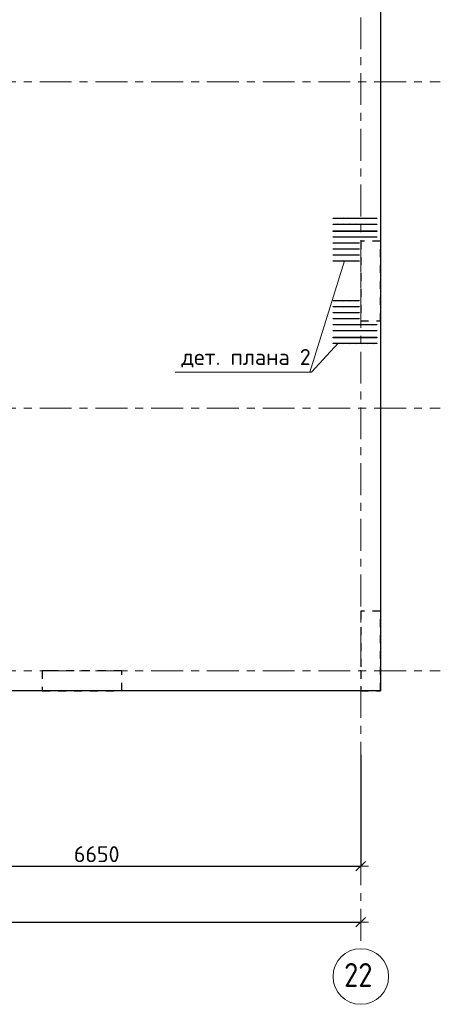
# Model space of a CAD drawing. Header units: metres. Extents: x -38 to 93, y -15 to 21.
# Tile 63 of 194: x 57.32 to 62.6, y -4.19 to 8.18. Entities that reach past the tile are written whole.
import ezdxf

# ---------------------------------------------------------------- set-up
doc = ezdxf.new("R2010")
doc.units = ezdxf.units.M
doc.header["$PDMODE"] = 65
for name, pattern in [('______11', [0.5, 0.4, -0.05, 0, -0.05]), ('______2', [0.0405, 0.03, -0.0105]), ('______5', [1.1, 0.8, -0.1, 0.1, -0.1])]:
    doc.linetypes.add(name, pattern=pattern)
for name, color, linetype, lineweight in [('XR$2$Осевая линия (1)', 7, '______5', 13), ('XR$2$Размерная линия (1)', 7, 'Continuous', 13), ('XR$4$Арматурный каркас 01', 4, 'Continuous', 35), ('XR$4$Перекрытие (1)', 7, 'Continuous', 35), ('XR$4$Текст_ общее_1', 7, 'Continuous', 13)]:
    doc.layers.add(name, color=color, linetype=linetype, lineweight=lineweight)
doc.layers.add('XR$6$Стена_ бетон несущ.', color=7, linetype='Continuous', lineweight=70, true_color=0xb4b496)
doc.styles.add('ISOCPEUR', font='txt')
doc.dimstyles.new('DIMSTYLE_3', dxfattribs={"dimtxt": 0.2, "dimasz": 0.2, "dimexe": 0, "dimexo": 0, "dimgap": 0.1, "dimtad": 2, "dimdec": 0, "dimlfac": 1000, "dimrnd": 5, "dimzin": 12, "dimdsep": 46, "dimtxsty": 'ISOCPEUR', "dimblk1": 'ALL_ML_STRICH', "dimblk2": 'ALL_ML_STRICH', "dimsah": 1, "dimcen": 0, "dimclrd": 7, "dimclre": 256, "dimclrt": 7, "dimadec": 0, "dimazin": 0, "dimtfac": 1, "dimtdec": 0, "dimtix": 1, "dimtmove": 2, "dimatfit": 3, "dimfxl": 0, "dimtzin": 0, "dimlwd": 0, "dimlwe": -3, "dimarcsym": 0})

# ---------------------------------------------------------------- blocks, each defined once
blk = doc.blocks.new('ALL_ML_STRICH')
at = {"color": 0, "linetype": 'ByBlock', "lineweight": -2}
for p, q in [((-1, 0), (0.5, 0)), ((-0.3, -0.3), (0.3, 0.3)), ((0, -0.5), (0, 0.5))]:
    blk.add_line(p, q, dxfattribs=at)
blk = doc.blocks.new('*D12')
at = {"layer": 'DEFPOINTS', "color": 7, "linetype": 'Continuous', "lineweight": 13, "transparency": 33554687}
for p in [(0.5, -3.103), (0.5, -3.156), (61.6, -3.14)]:
    blk.add_point(p, dxfattribs=at)
at = {"layer": 'XR$2$Размерная линия (1)', "color": 9, "linetype": 'Continuous', "lineweight": -2, "true_color": 0xc7c7c7, "transparency": 33554687}
for p, q in [((0.5, -3.123), (0.5, -3.156)), ((61.6, -3.156), (61.6, -3.156))]:
    blk.add_line(p, q, dxfattribs=at)
at = {"layer": 'XR$2$Размерная линия (1)', "color": 7, "linetype": 'Continuous', "lineweight": -2, "transparency": 33554687}
blk.add_line((0.5, -3.156), (61.6, -3.156), dxfattribs=at)
at = {"layer": 'XR$2$Размерная линия (1)', "color": 7, "linetype": 'Continuous', "lineweight": 13, "transparency": 33554687, "xscale": 0.2, "yscale": 0.2, "zscale": 0.2, "rotation": 180}
blk.add_blockref('ALL_ML_STRICH', (0.5, -3.156), dxfattribs=at)
at = {"layer": 'XR$2$Размерная линия (1)', "color": 7, "linetype": 'Continuous', "lineweight": 13, "transparency": 33554687, "xscale": 0.2, "yscale": 0.2, "zscale": 0.2}
blk.add_blockref('ALL_ML_STRICH', (61.6, -3.156), dxfattribs=at)
at = {"layer": 'XR$2$Размерная линия (1)', "color": 7, "linetype": 'Continuous', "lineweight": 13, "transparency": 33554687, "insert": (31.1, -3.006), "char_height": 0.2, "width": 1, "attachment_point": 5, "style": 'ISOCPEUR'}
blk.add_mtext('\\A1;{61100}', dxfattribs=at)
blk = doc.blocks.new('*D25')
at = {"layer": 'DEFPOINTS', "color": 7, "linetype": 'Continuous', "lineweight": 13, "transparency": 33554687}
for p in [(61.6, -1.033), (54.95, -1.403), (54.95, -2.452)]:
    blk.add_point(p, dxfattribs=at)
at = {"layer": 'XR$2$Размерная линия (1)', "color": 9, "linetype": 'Continuous', "lineweight": -2, "true_color": 0xc7c7c7, "transparency": 33554687}
for p, q in [((61.6, -1.053), (61.6, -2.452)), ((54.95, -1.423), (54.95, -2.452))]:
    blk.add_line(p, q, dxfattribs=at)
at = {"layer": 'XR$2$Размерная линия (1)', "color": 7, "linetype": 'Continuous', "lineweight": -2, "transparency": 33554687}
blk.add_line((54.95, -2.452), (61.6, -2.452), dxfattribs=at)
at = {"layer": 'XR$2$Размерная линия (1)', "color": 7, "linetype": 'Continuous', "lineweight": 13, "transparency": 33554687, "xscale": 0.2, "yscale": 0.2, "zscale": 0.2, "rotation": 180}
blk.add_blockref('ALL_ML_STRICH', (54.95, -2.452), dxfattribs=at)
at = {"layer": 'XR$2$Размерная линия (1)', "color": 7, "linetype": 'Continuous', "lineweight": 13, "transparency": 33554687, "xscale": 0.2, "yscale": 0.2, "zscale": 0.2}
blk.add_blockref('ALL_ML_STRICH', (61.6, -2.452), dxfattribs=at)
at = {"layer": 'XR$2$Размерная линия (1)', "color": 7, "linetype": 'Continuous', "lineweight": 13, "transparency": 33554687, "insert": (58.285, -2.302), "char_height": 0.2, "width": 0.8, "attachment_point": 5, "style": 'ISOCPEUR'}
blk.add_mtext('\\A1;{6650}', dxfattribs=at)

msp = doc.modelspace()

# ---------------------------------------------------------------- hatches: boundary and pattern name
at = {"layer": 'XR$4$Арматурный каркас 01', "linetype": 'Continuous', "lineweight": 50, "transparency": 33554687}
for points in [[(61.308, 5.6933), (61.3078, 5.6944), (61.3071, 5.6954), (61.3061, 5.696), (61.305, 5.6963), (61.3039, 5.696), (61.3029, 5.6954), (61.3022, 5.6944), (61.302, 5.6933), (61.3022, 5.6921), (61.3029, 5.6911), (61.3039, 5.6905), (61.305, 5.6903), (61.3061, 5.6905), (61.3071, 5.6911), (61.3078, 5.6921)], [(61.383, 5.6933), (61.3828, 5.6944), (61.3821, 5.6954), (61.3811, 5.696), (61.38, 5.6963), (61.3789, 5.696), (61.3779, 5.6954), (61.3772, 5.6944), (61.377, 5.6933), (61.3772, 5.6921), (61.3779, 5.6911), (61.3789, 5.6905), (61.38, 5.6903), (61.3811, 5.6905), (61.3821, 5.6911), (61.3828, 5.6921)], [(61.458, 5.6933), (61.4578, 5.6944), (61.4571, 5.6954), (61.4561, 5.696), (61.455, 5.6963), (61.4539, 5.696), (61.4529, 5.6954), (61.4522, 5.6944), (61.452, 5.6933), (61.4522, 5.6921), (61.4529, 5.6911), (61.4539, 5.6905), (61.455, 5.6903), (61.4561, 5.6905), (61.4571, 5.6911), (61.4578, 5.6921)], [(61.533, 5.6933), (61.5328, 5.6944), (61.5321, 5.6954), (61.5311, 5.696), (61.53, 5.6963), (61.5289, 5.696), (61.5279, 5.6954), (61.5272, 5.6944), (61.527, 5.6933), (61.5272, 5.6921), (61.5279, 5.6911), (61.5289, 5.6905), (61.53, 5.6903), (61.5311, 5.6905), (61.5321, 5.6911), (61.5328, 5.6921)], [(61.608, 5.6933), (61.6078, 5.6944), (61.6071, 5.6954), (61.6061, 5.696), (61.605, 5.6963), (61.6039, 5.696), (61.6029, 5.6954), (61.6022, 5.6944), (61.602, 5.6933), (61.6022, 5.6921), (61.6029, 5.6911), (61.6039, 5.6905), (61.605, 5.6903), (61.6061, 5.6905), (61.6071, 5.6911), (61.6078, 5.6921)], [(61.683, 5.6933), (61.6828, 5.6944), (61.6821, 5.6954), (61.6811, 5.696), (61.68, 5.6963), (61.6789, 5.696), (61.6779, 5.6954), (61.6772, 5.6944), (61.677, 5.6933), (61.6772, 5.6921), (61.6779, 5.6911), (61.6789, 5.6905), (61.68, 5.6903), (61.6811, 5.6905), (61.6821, 5.6911), (61.6828, 5.6921)], [(61.758, 5.6933), (61.7578, 5.6944), (61.7571, 5.6954), (61.7561, 5.696), (61.755, 5.6963), (61.7539, 5.696), (61.7529, 5.6954), (61.7522, 5.6944), (61.752, 5.6933), (61.7522, 5.6921), (61.7529, 5.6911), (61.7539, 5.6905), (61.755, 5.6903), (61.7561, 5.6905), (61.7571, 5.6911), (61.7578, 5.6921)], [(61.308, 5.6183), (61.3078, 5.6194), (61.3071, 5.6204), (61.3061, 5.621), (61.305, 5.6213), (61.3039, 5.621), (61.3029, 5.6204), (61.3022, 5.6194), (61.302, 5.6183), (61.3022, 5.6171), (61.3029, 5.6161), (61.3039, 5.6155), (61.305, 5.6153), (61.3061, 5.6155), (61.3071, 5.6161), (61.3078, 5.6171)], [(61.383, 5.6183), (61.3828, 5.6194), (61.3821, 5.6204), (61.3811, 5.621), (61.38, 5.6213), (61.3789, 5.621), (61.3779, 5.6204), (61.3772, 5.6194), (61.377, 5.6183), (61.3772, 5.6171), (61.3779, 5.6161), (61.3789, 5.6155), (61.38, 5.6153), (61.3811, 5.6155), (61.3821, 5.6161), (61.3828, 5.6171)], [(61.458, 5.6183), (61.4578, 5.6194), (61.4571, 5.6204), (61.4561, 5.621), (61.455, 5.6213), (61.4539, 5.621), (61.4529, 5.6204), (61.4522, 5.6194), (61.452, 5.6183), (61.4522, 5.6171), (61.4529, 5.6161), (61.4539, 5.6155), (61.455, 5.6153), (61.4561, 5.6155), (61.4571, 5.6161), (61.4578, 5.6171)], [(61.533, 5.6183), (61.5328, 5.6194), (61.5321, 5.6204), (61.5311, 5.621), (61.53, 5.6213), (61.5289, 5.621), (61.5279, 5.6204), (61.5272, 5.6194), (61.527, 5.6183), (61.5272, 5.6171), (61.5279, 5.6161), (61.5289, 5.6155), (61.53, 5.6153), (61.5311, 5.6155), (61.5321, 5.6161), (61.5328, 5.6171)], [(61.608, 5.6183), (61.6078, 5.6194), (61.6071, 5.6204), (61.6061, 5.621), (61.605, 5.6213), (61.6039, 5.621), (61.6029, 5.6204), (61.6022, 5.6194), (61.602, 5.6183), (61.6022, 5.6171), (61.6029, 5.6161), (61.6039, 5.6155), (61.605, 5.6153), (61.6061, 5.6155), (61.6071, 5.6161), (61.6078, 5.6171)], [(61.683, 5.6183), (61.6828, 5.6194), (61.6821, 5.6204), (61.6811, 5.621), (61.68, 5.6213), (61.6789, 5.621), (61.6779, 5.6204), (61.6772, 5.6194), (61.677, 5.6183), (61.6772, 5.6171), (61.6779, 5.6161), (61.6789, 5.6155), (61.68, 5.6153), (61.6811, 5.6155), (61.6821, 5.6161), (61.6828, 5.6171)], [(61.758, 5.6183), (61.7578, 5.6194), (61.7571, 5.6204), (61.7561, 5.621), (61.755, 5.6213), (61.7539, 5.621), (61.7529, 5.6204), (61.7522, 5.6194), (61.752, 5.6183), (61.7522, 5.6171), (61.7529, 5.6161), (61.7539, 5.6155), (61.755, 5.6153), (61.7561, 5.6155), (61.7571, 5.6161), (61.7578, 5.6171)], [(61.308, 5.5323), (61.3078, 5.5334), (61.3071, 5.5344), (61.3061, 5.535), (61.305, 5.5353), (61.3039, 5.535), (61.3029, 5.5344), (61.3022, 5.5334), (61.302, 5.5323), (61.3022, 5.5311), (61.3029, 5.5301), (61.3039, 5.5295), (61.305, 5.5293), (61.3061, 5.5295), (61.3071, 5.5301), (61.3078, 5.5311)], [(61.308, 5.4573), (61.3078, 5.4584), (61.3071, 5.4594), (61.3061, 5.46), (61.305, 5.4603), (61.3039, 5.46), (61.3029, 5.4594), (61.3022, 5.4584), (61.302, 5.4573), (61.3022, 5.4561), (61.3029, 5.4551), (61.3039, 5.4545), (61.305, 5.4543), (61.3061, 5.4545), (61.3071, 5.4551), (61.3078, 5.4561)], [(61.383, 5.5323), (61.3828, 5.5334), (61.3821, 5.5344), (61.3811, 5.535), (61.38, 5.5353), (61.3789, 5.535), (61.3779, 5.5344), (61.3772, 5.5334), (61.377, 5.5323), (61.3772, 5.5311), (61.3779, 5.5301), (61.3789, 5.5295), (61.38, 5.5293), (61.3811, 5.5295), (61.3821, 5.5301), (61.3828, 5.5311)], [(61.383, 5.4573), (61.3828, 5.4584), (61.3821, 5.4594), (61.3811, 5.46), (61.38, 5.4603), (61.3789, 5.46), (61.3779, 5.4594), (61.3772, 5.4584), (61.377, 5.4573), (61.3772, 5.4561), (61.3779, 5.4551), (61.3789, 5.4545), (61.38, 5.4543), (61.3811, 5.4545), (61.3821, 5.4551), (61.3828, 5.4561)], [(61.458, 5.5323), (61.4578, 5.5334), (61.4571, 5.5344), (61.4561, 5.535), (61.455, 5.5353), (61.4539, 5.535), (61.4529, 5.5344), (61.4522, 5.5334), (61.452, 5.5323), (61.4522, 5.5311), (61.4529, 5.5301), (61.4539, 5.5295), (61.455, 5.5293), (61.4561, 5.5295), (61.4571, 5.5301), (61.4578, 5.5311)], [(61.458, 5.4573), (61.4578, 5.4584), (61.4571, 5.4594), (61.4561, 5.46), (61.455, 5.4603), (61.4539, 5.46), (61.4529, 5.4594), (61.4522, 5.4584), (61.452, 5.4573), (61.4522, 5.4561), (61.4529, 5.4551), (61.4539, 5.4545), (61.455, 5.4543), (61.4561, 5.4545), (61.4571, 5.4551), (61.4578, 5.4561)], [(61.533, 5.5323), (61.5328, 5.5334), (61.5321, 5.5344), (61.5311, 5.535), (61.53, 5.5353), (61.5289, 5.535), (61.5279, 5.5344), (61.5272, 5.5334), (61.527, 5.5323), (61.5272, 5.5311), (61.5279, 5.5301), (61.5289, 5.5295), (61.53, 5.5293), (61.5311, 5.5295), (61.5321, 5.5301), (61.5328, 5.5311)], [(61.533, 5.4573), (61.5328, 5.4584), (61.5321, 5.4594), (61.5311, 5.46), (61.53, 5.4603), (61.5289, 5.46), (61.5279, 5.4594), (61.5272, 5.4584), (61.527, 5.4573), (61.5272, 5.4561), (61.5279, 5.4551), (61.5289, 5.4545), (61.53, 5.4543), (61.5311, 5.4545), (61.5321, 5.4551), (61.5328, 5.4561)], [(61.608, 5.5323), (61.6078, 5.5334), (61.6071, 5.5344), (61.6061, 5.535), (61.605, 5.5353), (61.6039, 5.535), (61.6029, 5.5344), (61.6022, 5.5334), (61.602, 5.5323), (61.6022, 5.5311), (61.6029, 5.5301), (61.6039, 5.5295), (61.605, 5.5293), (61.6061, 5.5295), (61.6071, 5.5301), (61.6078, 5.5311)], [(61.608, 5.4573), (61.6078, 5.4584), (61.6071, 5.4594), (61.6061, 5.46), (61.605, 5.4603), (61.6039, 5.46), (61.6029, 5.4594), (61.6022, 5.4584), (61.602, 5.4573), (61.6022, 5.4561), (61.6029, 5.4551), (61.6039, 5.4545), (61.605, 5.4543), (61.6061, 5.4545), (61.6071, 5.4551), (61.6078, 5.4561)], [(61.683, 5.5323), (61.6828, 5.5334), (61.6821, 5.5344), (61.6811, 5.535), (61.68, 5.5353), (61.6789, 5.535), (61.6779, 5.5344), (61.6772, 5.5334), (61.677, 5.5323), (61.6772, 5.5311), (61.6779, 5.5301), (61.6789, 5.5295), (61.68, 5.5293), (61.6811, 5.5295), (61.6821, 5.5301), (61.6828, 5.5311)], [(61.683, 5.4573), (61.6828, 5.4584), (61.6821, 5.4594), (61.6811, 5.46), (61.68, 5.4603), (61.6789, 5.46), (61.6779, 5.4594), (61.6772, 5.4584), (61.677, 5.4573), (61.6772, 5.4561), (61.6779, 5.4551), (61.6789, 5.4545), (61.68, 5.4543), (61.6811, 5.4545), (61.6821, 5.4551), (61.6828, 5.4561)], [(61.758, 5.5323), (61.7578, 5.5334), (61.7571, 5.5344), (61.7561, 5.535), (61.755, 5.5353), (61.7539, 5.535), (61.7529, 5.5344), (61.7522, 5.5334), (61.752, 5.5323), (61.7522, 5.5311), (61.7529, 5.5301), (61.7539, 5.5295), (61.755, 5.5293), (61.7561, 5.5295), (61.7571, 5.5301), (61.7578, 5.5311)], [(61.758, 5.4573), (61.7578, 5.4584), (61.7571, 5.4594), (61.7561, 5.46), (61.755, 5.4603), (61.7539, 5.46), (61.7529, 5.4594), (61.7522, 5.4584), (61.752, 5.4573), (61.7522, 5.4561), (61.7529, 5.4551), (61.7539, 5.4545), (61.755, 5.4543), (61.7561, 5.4545), (61.7571, 5.4551), (61.7578, 5.4561)], [(61.288, 5.3823), (61.2878, 5.3834), (61.2871, 5.3844), (61.2861, 5.385), (61.285, 5.3853), (61.2839, 5.385), (61.2829, 5.3844), (61.2822, 5.3834), (61.282, 5.3823), (61.2822, 5.3811), (61.2829, 5.3801), (61.2839, 5.3795), (61.285, 5.3793), (61.2861, 5.3795), (61.2871, 5.3801), (61.2878, 5.3811)], [(61.383, 5.3823), (61.3828, 5.3834), (61.3821, 5.3844), (61.3811, 5.385), (61.38, 5.3853), (61.3789, 5.385), (61.3779, 5.3844), (61.3772, 5.3834), (61.377, 5.3823), (61.3772, 5.3811), (61.3779, 5.3801), (61.3789, 5.3795), (61.38, 5.3793), (61.3811, 5.3795), (61.3821, 5.3801), (61.3828, 5.3811)], [(61.458, 5.3823), (61.4578, 5.3834), (61.4571, 5.3844), (61.4561, 5.385), (61.455, 5.3853), (61.4539, 5.385), (61.4529, 5.3844), (61.4522, 5.3834), (61.452, 5.3823), (61.4522, 5.3811), (61.4529, 5.3801), (61.4539, 5.3795), (61.455, 5.3793), (61.4561, 5.3795), (61.4571, 5.3801), (61.4578, 5.3811)], [(61.533, 5.3823), (61.5328, 5.3834), (61.5321, 5.3844), (61.5311, 5.385), (61.53, 5.3853), (61.5289, 5.385), (61.5279, 5.3844), (61.5272, 5.3834), (61.527, 5.3823), (61.5272, 5.3811), (61.5279, 5.3801), (61.5289, 5.3795), (61.53, 5.3793), (61.5311, 5.3795), (61.5321, 5.3801), (61.5328, 5.3811)], [(61.288, 5.3073), (61.2878, 5.3084), (61.2871, 5.3094), (61.2861, 5.31), (61.285, 5.3103), (61.2839, 5.31), (61.2829, 5.3094), (61.2822, 5.3084), (61.282, 5.3073), (61.2822, 5.3061), (61.2829, 5.3051), (61.2839, 5.3045), (61.285, 5.3043), (61.2861, 5.3045), (61.2871, 5.3051), (61.2878, 5.3061)], [(61.288, 5.2323), (61.2878, 5.2334), (61.2871, 5.2344), (61.2861, 5.235), (61.285, 5.2353), (61.2839, 5.235), (61.2829, 5.2344), (61.2822, 5.2334), (61.282, 5.2323), (61.2822, 5.2311), (61.2829, 5.2301), (61.2839, 5.2295), (61.285, 5.2293), (61.2861, 5.2295), (61.2871, 5.2301), (61.2878, 5.2311)], [(61.383, 5.3073), (61.3828, 5.3084), (61.3821, 5.3094), (61.3811, 5.31), (61.38, 5.3103), (61.3789, 5.31), (61.3779, 5.3094), (61.3772, 5.3084), (61.377, 5.3073), (61.3772, 5.3061), (61.3779, 5.3051), (61.3789, 5.3045), (61.38, 5.3043), (61.3811, 5.3045), (61.3821, 5.3051), (61.3828, 5.3061)], [(61.383, 5.2323), (61.3828, 5.2334), (61.3821, 5.2344), (61.3811, 5.235), (61.38, 5.2353), (61.3789, 5.235), (61.3779, 5.2344), (61.3772, 5.2334), (61.377, 5.2323), (61.3772, 5.2311), (61.3779, 5.2301), (61.3789, 5.2295), (61.38, 5.2293), (61.3811, 5.2295), (61.3821, 5.2301), (61.3828, 5.2311)], [(61.458, 5.3073), (61.4578, 5.3084), (61.4571, 5.3094), (61.4561, 5.31), (61.455, 5.3103), (61.4539, 5.31), (61.4529, 5.3094), (61.4522, 5.3084), (61.452, 5.3073), (61.4522, 5.3061), (61.4529, 5.3051), (61.4539, 5.3045), (61.455, 5.3043), (61.4561, 5.3045), (61.4571, 5.3051), (61.4578, 5.3061)], [(61.458, 5.2323), (61.4578, 5.2334), (61.4571, 5.2344), (61.4561, 5.235), (61.455, 5.2353), (61.4539, 5.235), (61.4529, 5.2344), (61.4522, 5.2334), (61.452, 5.2323), (61.4522, 5.2311), (61.4529, 5.2301), (61.4539, 5.2295), (61.455, 5.2293), (61.4561, 5.2295), (61.4571, 5.2301), (61.4578, 5.2311)], [(61.533, 5.3073), (61.5328, 5.3084), (61.5321, 5.3094), (61.5311, 5.31), (61.53, 5.3103), (61.5289, 5.31), (61.5279, 5.3094), (61.5272, 5.3084), (61.527, 5.3073), (61.5272, 5.3061), (61.5279, 5.3051), (61.5289, 5.3045), (61.53, 5.3043), (61.5311, 5.3045), (61.5321, 5.3051), (61.5328, 5.3061)], [(61.533, 5.2323), (61.5328, 5.2334), (61.5321, 5.2344), (61.5311, 5.235), (61.53, 5.2353), (61.5289, 5.235), (61.5279, 5.2344), (61.5272, 5.2334), (61.527, 5.2323), (61.5272, 5.2311), (61.5279, 5.2301), (61.5289, 5.2295), (61.53, 5.2293), (61.5311, 5.2295), (61.5321, 5.2301), (61.5328, 5.2311)], [(61.288, 5.1573), (61.2878, 5.1584), (61.2871, 5.1594), (61.2861, 5.16), (61.285, 5.1603), (61.2839, 5.16), (61.2829, 5.1594), (61.2822, 5.1584), (61.282, 5.1573), (61.2822, 5.1561), (61.2829, 5.1551), (61.2839, 5.1545), (61.285, 5.1543), (61.2861, 5.1545), (61.2871, 5.1551), (61.2878, 5.1561)], [(61.383, 5.1573), (61.3828, 5.1584), (61.3821, 5.1594), (61.3811, 5.16), (61.38, 5.1603), (61.3789, 5.16), (61.3779, 5.1594), (61.3772, 5.1584), (61.377, 5.1573), (61.3772, 5.1561), (61.3779, 5.1551), (61.3789, 5.1545), (61.38, 5.1543), (61.3811, 5.1545), (61.3821, 5.1551), (61.3828, 5.1561)], [(61.458, 5.1573), (61.4578, 5.1584), (61.4571, 5.1594), (61.4561, 5.16), (61.455, 5.1603), (61.4539, 5.16), (61.4529, 5.1594), (61.4522, 5.1584), (61.452, 5.1573), (61.4522, 5.1561), (61.4529, 5.1551), (61.4539, 5.1545), (61.455, 5.1543), (61.4561, 5.1545), (61.4571, 5.1551), (61.4578, 5.1561)], [(61.533, 5.1573), (61.5328, 5.1584), (61.5321, 5.1594), (61.5311, 5.16), (61.53, 5.1603), (61.5289, 5.16), (61.5279, 5.1594), (61.5272, 5.1584), (61.527, 5.1573), (61.5272, 5.1561), (61.5279, 5.1551), (61.5289, 5.1545), (61.53, 5.1543), (61.5311, 5.1545), (61.5321, 5.1551), (61.5328, 5.1561)], [(61.288, 4.6433), (61.2878, 4.6444), (61.2871, 4.6454), (61.2861, 4.646), (61.285, 4.6463), (61.2839, 4.646), (61.2829, 4.6454), (61.2822, 4.6444), (61.282, 4.6433), (61.2822, 4.6421), (61.2829, 4.6411), (61.2839, 4.6405), (61.285, 4.6403), (61.2861, 4.6405), (61.2871, 4.6411), (61.2878, 4.6421)], [(61.383, 4.6433), (61.3828, 4.6444), (61.3821, 4.6454), (61.3811, 4.646), (61.38, 4.6463), (61.3789, 4.646), (61.3779, 4.6454), (61.3772, 4.6444), (61.377, 4.6433), (61.3772, 4.6421), (61.3779, 4.6411), (61.3789, 4.6405), (61.38, 4.6403), (61.3811, 4.6405), (61.3821, 4.6411), (61.3828, 4.6421)], [(61.458, 4.6433), (61.4578, 4.6444), (61.4571, 4.6454), (61.4561, 4.646), (61.455, 4.6463), (61.4539, 4.646), (61.4529, 4.6454), (61.4522, 4.6444), (61.452, 4.6433), (61.4522, 4.6421), (61.4529, 4.6411), (61.4539, 4.6405), (61.455, 4.6403), (61.4561, 4.6405), (61.4571, 4.6411), (61.4578, 4.6421)], [(61.533, 4.6433), (61.5328, 4.6444), (61.5321, 4.6454), (61.5311, 4.646), (61.53, 4.6463), (61.5289, 4.646), (61.5279, 4.6454), (61.5272, 4.6444), (61.527, 4.6433), (61.5272, 4.6421), (61.5279, 4.6411), (61.5289, 4.6405), (61.53, 4.6403), (61.5311, 4.6405), (61.5321, 4.6411), (61.5328, 4.6421)], [(61.288, 4.5683), (61.2878, 4.5694), (61.2871, 4.5704), (61.2861, 4.571), (61.285, 4.5713), (61.2839, 4.571), (61.2829, 4.5704), (61.2822, 4.5694), (61.282, 4.5683), (61.2822, 4.5671), (61.2829, 4.5661), (61.2839, 4.5655), (61.285, 4.5653), (61.2861, 4.5655), (61.2871, 4.5661), (61.2878, 4.5671)], [(61.288, 4.4933), (61.2878, 4.4944), (61.2871, 4.4954), (61.2861, 4.496), (61.285, 4.4963), (61.2839, 4.496), (61.2829, 4.4954), (61.2822, 4.4944), (61.282, 4.4933), (61.2822, 4.4921), (61.2829, 4.4911), (61.2839, 4.4905), (61.285, 4.4903), (61.2861, 4.4905), (61.2871, 4.4911), (61.2878, 4.4921)], [(61.383, 4.5683), (61.3828, 4.5694), (61.3821, 4.5704), (61.3811, 4.571), (61.38, 4.5713), (61.3789, 4.571), (61.3779, 4.5704), (61.3772, 4.5694), (61.377, 4.5683), (61.3772, 4.5671), (61.3779, 4.5661), (61.3789, 4.5655), (61.38, 4.5653), (61.3811, 4.5655), (61.3821, 4.5661), (61.3828, 4.5671)], [(61.383, 4.4933), (61.3828, 4.4944), (61.3821, 4.4954), (61.3811, 4.496), (61.38, 4.4963), (61.3789, 4.496), (61.3779, 4.4954), (61.3772, 4.4944), (61.377, 4.4933), (61.3772, 4.4921), (61.3779, 4.4911), (61.3789, 4.4905), (61.38, 4.4903), (61.3811, 4.4905), (61.3821, 4.4911), (61.3828, 4.4921)], [(61.458, 4.5683), (61.4578, 4.5694), (61.4571, 4.5704), (61.4561, 4.571), (61.455, 4.5713), (61.4539, 4.571), (61.4529, 4.5704), (61.4522, 4.5694), (61.452, 4.5683), (61.4522, 4.5671), (61.4529, 4.5661), (61.4539, 4.5655), (61.455, 4.5653), (61.4561, 4.5655), (61.4571, 4.5661), (61.4578, 4.5671)], [(61.458, 4.4933), (61.4578, 4.4944), (61.4571, 4.4954), (61.4561, 4.496), (61.455, 4.4963), (61.4539, 4.496), (61.4529, 4.4954), (61.4522, 4.4944), (61.452, 4.4933), (61.4522, 4.4921), (61.4529, 4.4911), (61.4539, 4.4905), (61.455, 4.4903), (61.4561, 4.4905), (61.4571, 4.4911), (61.4578, 4.4921)], [(61.533, 4.5683), (61.5328, 4.5694), (61.5321, 4.5704), (61.5311, 4.571), (61.53, 4.5713), (61.5289, 4.571), (61.5279, 4.5704), (61.5272, 4.5694), (61.527, 4.5683), (61.5272, 4.5671), (61.5279, 4.5661), (61.5289, 4.5655), (61.53, 4.5653), (61.5311, 4.5655), (61.5321, 4.5661), (61.5328, 4.5671)], [(61.533, 4.4933), (61.5328, 4.4944), (61.5321, 4.4954), (61.5311, 4.496), (61.53, 4.4963), (61.5289, 4.496), (61.5279, 4.4954), (61.5272, 4.4944), (61.527, 4.4933), (61.5272, 4.4921), (61.5279, 4.4911), (61.5289, 4.4905), (61.53, 4.4903), (61.5311, 4.4905), (61.5321, 4.4911), (61.5328, 4.4921)], [(61.288, 4.4183), (61.2878, 4.4194), (61.2871, 4.4204), (61.2861, 4.421), (61.285, 4.4213), (61.2839, 4.421), (61.2829, 4.4204), (61.2822, 4.4194), (61.282, 4.4183), (61.2822, 4.4171), (61.2829, 4.4161), (61.2839, 4.4155), (61.285, 4.4153), (61.2861, 4.4155), (61.2871, 4.4161), (61.2878, 4.4171)], [(61.308, 4.3433), (61.3078, 4.3444), (61.3071, 4.3454), (61.3061, 4.346), (61.305, 4.3463), (61.3039, 4.346), (61.3029, 4.3454), (61.3022, 4.3444), (61.302, 4.3433), (61.3022, 4.3421), (61.3029, 4.3411), (61.3039, 4.3405), (61.305, 4.3403), (61.3061, 4.3405), (61.3071, 4.3411), (61.3078, 4.3421)], [(61.383, 4.4183), (61.3828, 4.4194), (61.3821, 4.4204), (61.3811, 4.421), (61.38, 4.4213), (61.3789, 4.421), (61.3779, 4.4204), (61.3772, 4.4194), (61.377, 4.4183), (61.3772, 4.4171), (61.3779, 4.4161), (61.3789, 4.4155), (61.38, 4.4153), (61.3811, 4.4155), (61.3821, 4.4161), (61.3828, 4.4171)], [(61.383, 4.3433), (61.3828, 4.3444), (61.3821, 4.3454), (61.3811, 4.346), (61.38, 4.3463), (61.3789, 4.346), (61.3779, 4.3454), (61.3772, 4.3444), (61.377, 4.3433), (61.3772, 4.3421), (61.3779, 4.3411), (61.3789, 4.3405), (61.38, 4.3403), (61.3811, 4.3405), (61.3821, 4.3411), (61.3828, 4.3421)], [(61.458, 4.4183), (61.4578, 4.4194), (61.4571, 4.4204), (61.4561, 4.421), (61.455, 4.4213), (61.4539, 4.421), (61.4529, 4.4204), (61.4522, 4.4194), (61.452, 4.4183), (61.4522, 4.4171), (61.4529, 4.4161), (61.4539, 4.4155), (61.455, 4.4153), (61.4561, 4.4155), (61.4571, 4.4161), (61.4578, 4.4171)], [(61.458, 4.3433), (61.4578, 4.3444), (61.4571, 4.3454), (61.4561, 4.346), (61.455, 4.3463), (61.4539, 4.346), (61.4529, 4.3454), (61.4522, 4.3444), (61.452, 4.3433), (61.4522, 4.3421), (61.4529, 4.3411), (61.4539, 4.3405), (61.455, 4.3403), (61.4561, 4.3405), (61.4571, 4.3411), (61.4578, 4.3421)], [(61.533, 4.4183), (61.5328, 4.4194), (61.5321, 4.4204), (61.5311, 4.421), (61.53, 4.4213), (61.5289, 4.421), (61.5279, 4.4204), (61.5272, 4.4194), (61.527, 4.4183), (61.5272, 4.4171), (61.5279, 4.4161), (61.5289, 4.4155), (61.53, 4.4153), (61.5311, 4.4155), (61.5321, 4.4161), (61.5328, 4.4171)], [(61.533, 4.3433), (61.5328, 4.3444), (61.5321, 4.3454), (61.5311, 4.346), (61.53, 4.3463), (61.5289, 4.346), (61.5279, 4.3454), (61.5272, 4.3444), (61.527, 4.3433), (61.5272, 4.3421), (61.5279, 4.3411), (61.5289, 4.3405), (61.53, 4.3403), (61.5311, 4.3405), (61.5321, 4.3411), (61.5328, 4.3421)], [(61.608, 4.3433), (61.6078, 4.3444), (61.6071, 4.3454), (61.6061, 4.346), (61.605, 4.3463), (61.6039, 4.346), (61.6029, 4.3454), (61.6022, 4.3444), (61.602, 4.3433), (61.6022, 4.3421), (61.6029, 4.3411), (61.6039, 4.3405), (61.605, 4.3403), (61.6061, 4.3405), (61.6071, 4.3411), (61.6078, 4.3421)], [(61.683, 4.3433), (61.6828, 4.3444), (61.6821, 4.3454), (61.6811, 4.346), (61.68, 4.3463), (61.6789, 4.346), (61.6779, 4.3454), (61.6772, 4.3444), (61.677, 4.3433), (61.6772, 4.3421), (61.6779, 4.3411), (61.6789, 4.3405), (61.68, 4.3403), (61.6811, 4.3405), (61.6821, 4.3411), (61.6828, 4.3421)], [(61.758, 4.3433), (61.7578, 4.3444), (61.7571, 4.3454), (61.7561, 4.346), (61.755, 4.3463), (61.7539, 4.346), (61.7529, 4.3454), (61.7522, 4.3444), (61.752, 4.3433), (61.7522, 4.3421), (61.7529, 4.3411), (61.7539, 4.3405), (61.755, 4.3403), (61.7561, 4.3405), (61.7571, 4.3411), (61.7578, 4.3421)], [(61.768, 4.3433), (61.7678, 4.3444), (61.7671, 4.3454), (61.7661, 4.346), (61.765, 4.3463), (61.7639, 4.346), (61.7629, 4.3454), (61.7622, 4.3444), (61.762, 4.3433), (61.7622, 4.3421), (61.7629, 4.3411), (61.7639, 4.3405), (61.765, 4.3403), (61.7661, 4.3405), (61.7671, 4.3411), (61.7678, 4.3421)], [(61.308, 4.2683), (61.3078, 4.2694), (61.3071, 4.2704), (61.3061, 4.271), (61.305, 4.2713), (61.3039, 4.271), (61.3029, 4.2704), (61.3022, 4.2694), (61.302, 4.2683), (61.3022, 4.2671), (61.3029, 4.2661), (61.3039, 4.2655), (61.305, 4.2653), (61.3061, 4.2655), (61.3071, 4.2661), (61.3078, 4.2671)], [(61.318, 4.2683), (61.3178, 4.2694), (61.3171, 4.2704), (61.3161, 4.271), (61.315, 4.2713), (61.3139, 4.271), (61.3129, 4.2704), (61.3122, 4.2694), (61.312, 4.2683), (61.3122, 4.2671), (61.3129, 4.2661), (61.3139, 4.2655), (61.315, 4.2653), (61.3161, 4.2655), (61.3171, 4.2661), (61.3178, 4.2671)], [(61.383, 4.2683), (61.3828, 4.2694), (61.3821, 4.2704), (61.3811, 4.271), (61.38, 4.2713), (61.3789, 4.271), (61.3779, 4.2704), (61.3772, 4.2694), (61.377, 4.2683), (61.3772, 4.2671), (61.3779, 4.2661), (61.3789, 4.2655), (61.38, 4.2653), (61.3811, 4.2655), (61.3821, 4.2661), (61.3828, 4.2671)], [(61.393, 4.2683), (61.3928, 4.2694), (61.3921, 4.2704), (61.3911, 4.271), (61.39, 4.2713), (61.3889, 4.271), (61.3879, 4.2704), (61.3872, 4.2694), (61.387, 4.2683), (61.3872, 4.2671), (61.3879, 4.2661), (61.3889, 4.2655), (61.39, 4.2653), (61.3911, 4.2655), (61.3921, 4.2661), (61.3928, 4.2671)], [(61.458, 4.2683), (61.4578, 4.2694), (61.4571, 4.2704), (61.4561, 4.271), (61.455, 4.2713), (61.4539, 4.271), (61.4529, 4.2704), (61.4522, 4.2694), (61.452, 4.2683), (61.4522, 4.2671), (61.4529, 4.2661), (61.4539, 4.2655), (61.455, 4.2653), (61.4561, 4.2655), (61.4571, 4.2661), (61.4578, 4.2671)], [(61.468, 4.2683), (61.4678, 4.2694), (61.4671, 4.2704), (61.4661, 4.271), (61.465, 4.2713), (61.4639, 4.271), (61.4629, 4.2704), (61.4622, 4.2694), (61.462, 4.2683), (61.4622, 4.2671), (61.4629, 4.2661), (61.4639, 4.2655), (61.465, 4.2653), (61.4661, 4.2655), (61.4671, 4.2661), (61.4678, 4.2671)], [(61.533, 4.2683), (61.5328, 4.2694), (61.5321, 4.2704), (61.5311, 4.271), (61.53, 4.2713), (61.5289, 4.271), (61.5279, 4.2704), (61.5272, 4.2694), (61.527, 4.2683), (61.5272, 4.2671), (61.5279, 4.2661), (61.5289, 4.2655), (61.53, 4.2653), (61.5311, 4.2655), (61.5321, 4.2661), (61.5328, 4.2671)], [(61.543, 4.2683), (61.5428, 4.2694), (61.5421, 4.2704), (61.5411, 4.271), (61.54, 4.2713), (61.5389, 4.271), (61.5379, 4.2704), (61.5372, 4.2694), (61.537, 4.2683), (61.5372, 4.2671), (61.5379, 4.2661), (61.5389, 4.2655), (61.54, 4.2653), (61.5411, 4.2655), (61.5421, 4.2661), (61.5428, 4.2671)], [(61.608, 4.2683), (61.6078, 4.2694), (61.6071, 4.2704), (61.6061, 4.271), (61.605, 4.2713), (61.6039, 4.271), (61.6029, 4.2704), (61.6022, 4.2694), (61.602, 4.2683), (61.6022, 4.2671), (61.6029, 4.2661), (61.6039, 4.2655), (61.605, 4.2653), (61.6061, 4.2655), (61.6071, 4.2661), (61.6078, 4.2671)], [(61.618, 4.2683), (61.6178, 4.2694), (61.6171, 4.2704), (61.6161, 4.271), (61.615, 4.2713), (61.6139, 4.271), (61.6129, 4.2704), (61.6122, 4.2694), (61.612, 4.2683), (61.6122, 4.2671), (61.6129, 4.2661), (61.6139, 4.2655), (61.615, 4.2653), (61.6161, 4.2655), (61.6171, 4.2661), (61.6178, 4.2671)], [(61.683, 4.2683), (61.6828, 4.2694), (61.6821, 4.2704), (61.6811, 4.271), (61.68, 4.2713), (61.6789, 4.271), (61.6779, 4.2704), (61.6772, 4.2694), (61.677, 4.2683), (61.6772, 4.2671), (61.6779, 4.2661), (61.6789, 4.2655), (61.68, 4.2653), (61.6811, 4.2655), (61.6821, 4.2661), (61.6828, 4.2671)], [(61.693, 4.2683), (61.6928, 4.2694), (61.6921, 4.2704), (61.6911, 4.271), (61.69, 4.2713), (61.6889, 4.271), (61.6879, 4.2704), (61.6872, 4.2694), (61.687, 4.2683), (61.6872, 4.2671), (61.6879, 4.2661), (61.6889, 4.2655), (61.69, 4.2653), (61.6911, 4.2655), (61.6921, 4.2661), (61.6928, 4.2671)], [(61.758, 4.2683), (61.7578, 4.2694), (61.7571, 4.2704), (61.7561, 4.271), (61.755, 4.2713), (61.7539, 4.271), (61.7529, 4.2704), (61.7522, 4.2694), (61.752, 4.2683), (61.7522, 4.2671), (61.7529, 4.2661), (61.7539, 4.2655), (61.755, 4.2653), (61.7561, 4.2655), (61.7571, 4.2661), (61.7578, 4.2671)], [(61.768, 4.2683), (61.7678, 4.2694), (61.7671, 4.2704), (61.7661, 4.271), (61.765, 4.2713), (61.7639, 4.271), (61.7629, 4.2704), (61.7622, 4.2694), (61.762, 4.2683), (61.7622, 4.2671), (61.7629, 4.2661), (61.7639, 4.2655), (61.765, 4.2653), (61.7661, 4.2655), (61.7671, 4.2661), (61.7678, 4.2671)], [(61.308, 4.1823), (61.3078, 4.1834), (61.3071, 4.1844), (61.3061, 4.185), (61.305, 4.1853), (61.3039, 4.185), (61.3029, 4.1844), (61.3022, 4.1834), (61.302, 4.1823), (61.3022, 4.1811), (61.3029, 4.1801), (61.3039, 4.1795), (61.305, 4.1793), (61.3061, 4.1795), (61.3071, 4.1801), (61.3078, 4.1811)], [(61.308, 4.1073), (61.3078, 4.1084), (61.3071, 4.1094), (61.3061, 4.11), (61.305, 4.1103), (61.3039, 4.11), (61.3029, 4.1094), (61.3022, 4.1084), (61.302, 4.1073), (61.3022, 4.1061), (61.3029, 4.1051), (61.3039, 4.1045), (61.305, 4.1043), (61.3061, 4.1045), (61.3071, 4.1051), (61.3078, 4.1061)], [(61.318, 4.1933), (61.3178, 4.1944), (61.3171, 4.1954), (61.3161, 4.196), (61.315, 4.1963), (61.3139, 4.196), (61.3129, 4.1954), (61.3122, 4.1944), (61.312, 4.1933), (61.3122, 4.1921), (61.3129, 4.1911), (61.3139, 4.1905), (61.315, 4.1903), (61.3161, 4.1905), (61.3171, 4.1911), (61.3178, 4.1921)], [(61.318, 4.1183), (61.3178, 4.1194), (61.3171, 4.1204), (61.3161, 4.121), (61.315, 4.1213), (61.3139, 4.121), (61.3129, 4.1204), (61.3122, 4.1194), (61.312, 4.1183), (61.3122, 4.1171), (61.3129, 4.1161), (61.3139, 4.1155), (61.315, 4.1153), (61.3161, 4.1155), (61.3171, 4.1161), (61.3178, 4.1171)], [(61.383, 4.1823), (61.3828, 4.1834), (61.3821, 4.1844), (61.3811, 4.185), (61.38, 4.1853), (61.3789, 4.185), (61.3779, 4.1844), (61.3772, 4.1834), (61.377, 4.1823), (61.3772, 4.1811), (61.3779, 4.1801), (61.3789, 4.1795), (61.38, 4.1793), (61.3811, 4.1795), (61.3821, 4.1801), (61.3828, 4.1811)], [(61.383, 4.1073), (61.3828, 4.1084), (61.3821, 4.1094), (61.3811, 4.11), (61.38, 4.1103), (61.3789, 4.11), (61.3779, 4.1094), (61.3772, 4.1084), (61.377, 4.1073), (61.3772, 4.1061), (61.3779, 4.1051), (61.3789, 4.1045), (61.38, 4.1043), (61.3811, 4.1045), (61.3821, 4.1051), (61.3828, 4.1061)], [(61.393, 4.1933), (61.3928, 4.1944), (61.3921, 4.1954), (61.3911, 4.196), (61.39, 4.1963), (61.3889, 4.196), (61.3879, 4.1954), (61.3872, 4.1944), (61.387, 4.1933), (61.3872, 4.1921), (61.3879, 4.1911), (61.3889, 4.1905), (61.39, 4.1903), (61.3911, 4.1905), (61.3921, 4.1911), (61.3928, 4.1921)], [(61.393, 4.1183), (61.3928, 4.1194), (61.3921, 4.1204), (61.3911, 4.121), (61.39, 4.1213), (61.3889, 4.121), (61.3879, 4.1204), (61.3872, 4.1194), (61.387, 4.1183), (61.3872, 4.1171), (61.3879, 4.1161), (61.3889, 4.1155), (61.39, 4.1153), (61.3911, 4.1155), (61.3921, 4.1161), (61.3928, 4.1171)], [(61.458, 4.1823), (61.4578, 4.1834), (61.4571, 4.1844), (61.4561, 4.185), (61.455, 4.1853), (61.4539, 4.185), (61.4529, 4.1844), (61.4522, 4.1834), (61.452, 4.1823), (61.4522, 4.1811), (61.4529, 4.1801), (61.4539, 4.1795), (61.455, 4.1793), (61.4561, 4.1795), (61.4571, 4.1801), (61.4578, 4.1811)], [(61.458, 4.1073), (61.4578, 4.1084), (61.4571, 4.1094), (61.4561, 4.11), (61.455, 4.1103), (61.4539, 4.11), (61.4529, 4.1094), (61.4522, 4.1084), (61.452, 4.1073), (61.4522, 4.1061), (61.4529, 4.1051), (61.4539, 4.1045), (61.455, 4.1043), (61.4561, 4.1045), (61.4571, 4.1051), (61.4578, 4.1061)], [(61.468, 4.1933), (61.4678, 4.1944), (61.4671, 4.1954), (61.4661, 4.196), (61.465, 4.1963), (61.4639, 4.196), (61.4629, 4.1954), (61.4622, 4.1944), (61.462, 4.1933), (61.4622, 4.1921), (61.4629, 4.1911), (61.4639, 4.1905), (61.465, 4.1903), (61.4661, 4.1905), (61.4671, 4.1911), (61.4678, 4.1921)], [(61.468, 4.1183), (61.4678, 4.1194), (61.4671, 4.1204), (61.4661, 4.121), (61.465, 4.1213), (61.4639, 4.121), (61.4629, 4.1204), (61.4622, 4.1194), (61.462, 4.1183), (61.4622, 4.1171), (61.4629, 4.1161), (61.4639, 4.1155), (61.465, 4.1153), (61.4661, 4.1155), (61.4671, 4.1161), (61.4678, 4.1171)], [(61.533, 4.1823), (61.5328, 4.1834), (61.5321, 4.1844), (61.5311, 4.185), (61.53, 4.1853), (61.5289, 4.185), (61.5279, 4.1844), (61.5272, 4.1834), (61.527, 4.1823), (61.5272, 4.1811), (61.5279, 4.1801), (61.5289, 4.1795), (61.53, 4.1793), (61.5311, 4.1795), (61.5321, 4.1801), (61.5328, 4.1811)], [(61.533, 4.1073), (61.5328, 4.1084), (61.5321, 4.1094), (61.5311, 4.11), (61.53, 4.1103), (61.5289, 4.11), (61.5279, 4.1094), (61.5272, 4.1084), (61.527, 4.1073), (61.5272, 4.1061), (61.5279, 4.1051), (61.5289, 4.1045), (61.53, 4.1043), (61.5311, 4.1045), (61.5321, 4.1051), (61.5328, 4.1061)], [(61.543, 4.1933), (61.5428, 4.1944), (61.5421, 4.1954), (61.5411, 4.196), (61.54, 4.1963), (61.5389, 4.196), (61.5379, 4.1954), (61.5372, 4.1944), (61.537, 4.1933), (61.5372, 4.1921), (61.5379, 4.1911), (61.5389, 4.1905), (61.54, 4.1903), (61.5411, 4.1905), (61.5421, 4.1911), (61.5428, 4.1921)], [(61.543, 4.1183), (61.5428, 4.1194), (61.5421, 4.1204), (61.5411, 4.121), (61.54, 4.1213), (61.5389, 4.121), (61.5379, 4.1204), (61.5372, 4.1194), (61.537, 4.1183), (61.5372, 4.1171), (61.5379, 4.1161), (61.5389, 4.1155), (61.54, 4.1153), (61.5411, 4.1155), (61.5421, 4.1161), (61.5428, 4.1171)], [(61.608, 4.1823), (61.6078, 4.1834), (61.6071, 4.1844), (61.6061, 4.185), (61.605, 4.1853), (61.6039, 4.185), (61.6029, 4.1844), (61.6022, 4.1834), (61.602, 4.1823), (61.6022, 4.1811), (61.6029, 4.1801), (61.6039, 4.1795), (61.605, 4.1793), (61.6061, 4.1795), (61.6071, 4.1801), (61.6078, 4.1811)], [(61.608, 4.1073), (61.6078, 4.1084), (61.6071, 4.1094), (61.6061, 4.11), (61.605, 4.1103), (61.6039, 4.11), (61.6029, 4.1094), (61.6022, 4.1084), (61.602, 4.1073), (61.6022, 4.1061), (61.6029, 4.1051), (61.6039, 4.1045), (61.605, 4.1043), (61.6061, 4.1045), (61.6071, 4.1051), (61.6078, 4.1061)], [(61.618, 4.1933), (61.6178, 4.1944), (61.6171, 4.1954), (61.6161, 4.196), (61.615, 4.1963), (61.6139, 4.196), (61.6129, 4.1954), (61.6122, 4.1944), (61.612, 4.1933), (61.6122, 4.1921), (61.6129, 4.1911), (61.6139, 4.1905), (61.615, 4.1903), (61.6161, 4.1905), (61.6171, 4.1911), (61.6178, 4.1921)], [(61.618, 4.1183), (61.6178, 4.1194), (61.6171, 4.1204), (61.6161, 4.121), (61.615, 4.1213), (61.6139, 4.121), (61.6129, 4.1204), (61.6122, 4.1194), (61.612, 4.1183), (61.6122, 4.1171), (61.6129, 4.1161), (61.6139, 4.1155), (61.615, 4.1153), (61.6161, 4.1155), (61.6171, 4.1161), (61.6178, 4.1171)], [(61.683, 4.1823), (61.6828, 4.1834), (61.6821, 4.1844), (61.6811, 4.185), (61.68, 4.1853), (61.6789, 4.185), (61.6779, 4.1844), (61.6772, 4.1834), (61.677, 4.1823), (61.6772, 4.1811), (61.6779, 4.1801), (61.6789, 4.1795), (61.68, 4.1793), (61.6811, 4.1795), (61.6821, 4.1801), (61.6828, 4.1811)], [(61.683, 4.1073), (61.6828, 4.1084), (61.6821, 4.1094), (61.6811, 4.11), (61.68, 4.1103), (61.6789, 4.11), (61.6779, 4.1094), (61.6772, 4.1084), (61.677, 4.1073), (61.6772, 4.1061), (61.6779, 4.1051), (61.6789, 4.1045), (61.68, 4.1043), (61.6811, 4.1045), (61.6821, 4.1051), (61.6828, 4.1061)], [(61.693, 4.1933), (61.6928, 4.1944), (61.6921, 4.1954), (61.6911, 4.196), (61.69, 4.1963), (61.6889, 4.196), (61.6879, 4.1954), (61.6872, 4.1944), (61.687, 4.1933), (61.6872, 4.1921), (61.6879, 4.1911), (61.6889, 4.1905), (61.69, 4.1903), (61.6911, 4.1905), (61.6921, 4.1911), (61.6928, 4.1921)], [(61.693, 4.1183), (61.6928, 4.1194), (61.6921, 4.1204), (61.6911, 4.121), (61.69, 4.1213), (61.6889, 4.121), (61.6879, 4.1204), (61.6872, 4.1194), (61.687, 4.1183), (61.6872, 4.1171), (61.6879, 4.1161), (61.6889, 4.1155), (61.69, 4.1153), (61.6911, 4.1155), (61.6921, 4.1161), (61.6928, 4.1171)], [(61.758, 4.1823), (61.7578, 4.1834), (61.7571, 4.1844), (61.7561, 4.185), (61.755, 4.1853), (61.7539, 4.185), (61.7529, 4.1844), (61.7522, 4.1834), (61.752, 4.1823), (61.7522, 4.1811), (61.7529, 4.1801), (61.7539, 4.1795), (61.755, 4.1793), (61.7561, 4.1795), (61.7571, 4.1801), (61.7578, 4.1811)], [(61.758, 4.1073), (61.7578, 4.1084), (61.7571, 4.1094), (61.7561, 4.11), (61.755, 4.1103), (61.7539, 4.11), (61.7529, 4.1094), (61.7522, 4.1084), (61.752, 4.1073), (61.7522, 4.1061), (61.7529, 4.1051), (61.7539, 4.1045), (61.755, 4.1043), (61.7561, 4.1045), (61.7571, 4.1051), (61.7578, 4.1061)], [(61.768, 4.1933), (61.7678, 4.1944), (61.7671, 4.1954), (61.7661, 4.196), (61.765, 4.1963), (61.7639, 4.196), (61.7629, 4.1954), (61.7622, 4.1944), (61.762, 4.1933), (61.7622, 4.1921), (61.7629, 4.1911), (61.7639, 4.1905), (61.765, 4.1903), (61.7661, 4.1905), (61.7671, 4.1911), (61.7678, 4.1921)], [(61.768, 4.1183), (61.7678, 4.1194), (61.7671, 4.1204), (61.7661, 4.121), (61.765, 4.1213), (61.7639, 4.121), (61.7629, 4.1204), (61.7622, 4.1194), (61.762, 4.1183), (61.7622, 4.1171), (61.7629, 4.1161), (61.7639, 4.1155), (61.765, 4.1153), (61.7661, 4.1155), (61.7671, 4.1161), (61.7678, 4.1171)]]:
    msp.add_hatch(color=2, dxfattribs=at).paths.add_polyline_path(points)

# ---------------------------------------------------------------- linework, layer by layer
at = {"layer": 'XR$2$Осевая линия (1)', "color": 253, "linetype": '______11', "lineweight": 13, "true_color": 0xa0a0a0, "transparency": 33554687}
for p, q in [((61.6, -3.39), (61.6, 19.78)), ((-2.63, 7.4), (62.6, 7.4)), ((-2.63, 3.3), (62.6, 3.3)), ((-2.63, 0), (62.6, 0))]:
    msp.add_line(p, q, dxfattribs=at)
at = {"layer": 'XR$2$Осевая линия (1)', "color": 7, "linetype": 'Continuous', "lineweight": 13, "transparency": 33554687}
msp.add_circle((61.6018, -3.8388), 0.3493, dxfattribs=at)
at = {"layer": 'XR$4$Арматурный каркас 01', "color": 2, "linetype": 'Continuous', "lineweight": 25, "transparency": 33554687}
for points in [[(61.805, 5.6833), (61.255, 5.6833), (61.255, 5.6893), (61.805, 5.6893), (61.805, 5.6833)], [(61.805, 5.6833), (61.255, 5.6833), (61.255, 5.6893), (61.805, 5.6893), (61.805, 5.6833)], [(61.805, 5.6083), (61.255, 5.6083), (61.255, 5.6143), (61.805, 5.6143), (61.805, 5.6083)], [(61.805, 5.6083), (61.255, 5.6083), (61.255, 5.6143), (61.805, 5.6143), (61.805, 5.6083)], [(61.805, 5.5223), (61.255, 5.5223), (61.255, 5.5283), (61.805, 5.5283), (61.805, 5.5223)], [(61.805, 5.5223), (61.255, 5.5223), (61.255, 5.5283), (61.805, 5.5283), (61.805, 5.5223)], [(61.805, 5.4473), (61.255, 5.4473), (61.255, 5.4533), (61.805, 5.4533), (61.805, 5.4473)], [(61.805, 5.4473), (61.255, 5.4473), (61.255, 5.4533), (61.805, 5.4533), (61.805, 5.4473)], [(61.58, 5.3723), (61.255, 5.3723), (61.255, 5.3783), (61.58, 5.3783), (61.58, 5.3723)], [(61.58, 5.3723), (61.255, 5.3723), (61.255, 5.3783), (61.58, 5.3783), (61.58, 5.3723)], [(61.58, 5.2973), (61.255, 5.2973), (61.255, 5.3033), (61.58, 5.3033), (61.58, 5.2973)], [(61.58, 5.2973), (61.255, 5.2973), (61.255, 5.3033), (61.58, 5.3033), (61.58, 5.2973)], [(61.58, 5.2223), (61.255, 5.2223), (61.255, 5.2283), (61.58, 5.2283), (61.58, 5.2223)], [(61.58, 5.2223), (61.255, 5.2223), (61.255, 5.2283), (61.58, 5.2283), (61.58, 5.2223)], [(61.58, 5.1473), (61.255, 5.1473), (61.255, 5.1533), (61.58, 5.1533), (61.58, 5.1473)], [(61.58, 5.1473), (61.255, 5.1473), (61.255, 5.1533), (61.58, 5.1533), (61.58, 5.1473)], [(61.58, 4.6473), (61.255, 4.6473), (61.255, 4.6533), (61.58, 4.6533), (61.58, 4.6473)], [(61.58, 4.6473), (61.255, 4.6473), (61.255, 4.6533), (61.58, 4.6533), (61.58, 4.6473)], [(61.58, 4.5723), (61.255, 4.5723), (61.255, 4.5783), (61.58, 4.5783), (61.58, 4.5723)], [(61.58, 4.5723), (61.255, 4.5723), (61.255, 4.5783), (61.58, 4.5783), (61.58, 4.5723)], [(61.58, 4.4973), (61.255, 4.4973), (61.255, 4.5033), (61.58, 4.5033), (61.58, 4.4973)], [(61.58, 4.4973), (61.255, 4.4973), (61.255, 4.5033), (61.58, 4.5033), (61.58, 4.4973)], [(61.58, 4.4223), (61.255, 4.4223), (61.255, 4.4283), (61.58, 4.4283), (61.58, 4.4223)], [(61.58, 4.4223), (61.255, 4.4223), (61.255, 4.4283), (61.58, 4.4283), (61.58, 4.4223)], [(61.805, 4.3473), (61.255, 4.3473), (61.255, 4.3533), (61.805, 4.3533), (61.805, 4.3473)], [(61.805, 4.3473), (61.255, 4.3473), (61.255, 4.3533), (61.805, 4.3533), (61.805, 4.3473)], [(61.805, 4.2723), (61.255, 4.2723), (61.255, 4.2783), (61.805, 4.2783), (61.805, 4.2723)], [(61.805, 4.2723), (61.255, 4.2723), (61.255, 4.2783), (61.805, 4.2783), (61.805, 4.2723)], [(61.805, 4.1863), (61.255, 4.1863), (61.255, 4.1923), (61.805, 4.1923), (61.805, 4.1863)], [(61.805, 4.1863), (61.255, 4.1863), (61.255, 4.1923), (61.805, 4.1923), (61.805, 4.1863)], [(61.805, 4.1113), (61.255, 4.1113), (61.255, 4.1173), (61.805, 4.1173), (61.805, 4.1113)], [(61.805, 4.1113), (61.255, 4.1113), (61.255, 4.1173), (61.805, 4.1173), (61.805, 4.1113)]]:
    msp.add_lwpolyline(points, dxfattribs=at)
at = {"layer": 'XR$4$Перекрытие (1)', "color": 7, "linetype": 'Continuous', "lineweight": 25, "transparency": 33554687}
for p, q in [((61.85, 10.4874), (61.85, -0.2498)), ((61.85, -0.2498), (32.725, -0.2498))]:
    msp.add_line(p, q, dxfattribs=at)
at = {"layer": 'XR$4$Текст_ общее_1', "color": 7, "linetype": 'Continuous', "lineweight": 13, "transparency": 33554687}
msp.add_line((61.3975, 5.1503), (60.9608, 3.7545), dxfattribs=at)
msp.add_lwpolyline([(61.318, 4.1183), (60.9808, 3.7545), (59.2708, 3.7545)], dxfattribs=at)
at = {"layer": 'XR$6$Стена_ бетон несущ.', "color": 253, "linetype": '______2', "lineweight": -3, "true_color": 0xa0a0a0, "transparency": 33554687}
for p, q in [((61.6, 5.4), (61.6, 4.4)), ((61.85, 5.4), (61.6, 5.4)), ((61.85, 4.4), (61.85, 5.4)), ((61.6, 4.4), (61.85, 4.4)), ((61.6, 0.75), (61.6, 0)), ((61.85, 0.75), (61.6, 0.75)), ((61.85, -0.25), (61.85, 0.75)), ((57.7002, 0), (57.6, 0)), ((57.6, 0), (57.6, -0.25)), ((58.6002, 0), (57.7002, 0)), ((58.6002, -0.25), (58.6002, 0)), ((61.6, 0), (61.6, -0.25)), ((57.6, -0.25), (58.6002, -0.25)), ((61.6, -0.25), (61.85, -0.25))]:
    msp.add_line(p, q, dxfattribs=at)

# ---------------------------------------------------------------- texts
at = {"layer": 'XR$2$Осевая линия (1)', "color": 7, "linetype": 'Continuous', "lineweight": 13, "transparency": 33554687, "insert": (61.3918, -3.9693), "char_height": 0.3, "width": 0.550812, "attachment_point": 7, "style": 'ISOCPEUR'}
msp.add_mtext('\\W0.87;22', dxfattribs=at)
at = {"layer": 'XR$4$Текст_ общее_1', "color": 7, "linetype": 'Continuous', "lineweight": 13, "transparency": 33554687, "insert": (60.1608, 3.9278), "char_height": 0.2, "width": 1.737619, "attachment_point": 5, "style": 'ISOCPEUR'}
msp.add_mtext('\\A1;{\\fISOCPEUR|i0|b0;\\H0.200000;\\W1.000000;\\C7;дет. плана 2}\\P', dxfattribs=at)

# ---------------------------------------------------------------- dimensions: what is measured, and where the dimension line sits
at = {"layer": 'XR$2$Размерная линия (1)', "color": 7, "linetype": 'Continuous', "lineweight": 13, "transparency": 33554687}
for base, p1, p2, picture, middle in [((61.6, -2.452), (54.95, -1.4227), (61.6, -1.053), '*D25', (58.285, -2.302)), ((61.6, -3.1563), (0.5, -3.1233), (61.6, -3.1563), '*D12', (31.1, -3.0063))]:
    dim = msp.add_linear_dim(base=base, p1=p1, p2=p2, dimstyle='DIMSTYLE_3', override={"dimpost": '<>', "dimclrd": 7, "dimclre": 9, "dimclrt": 7, "dimlwd": 0, "dimlwe": 65533}, dxfattribs=at)
    dim.commit()
    dim.dimension.update_dxf_attribs({"geometry": picture, "text_midpoint": middle, "dimtype": 160})

doc.saveas('drawing.dxf')
